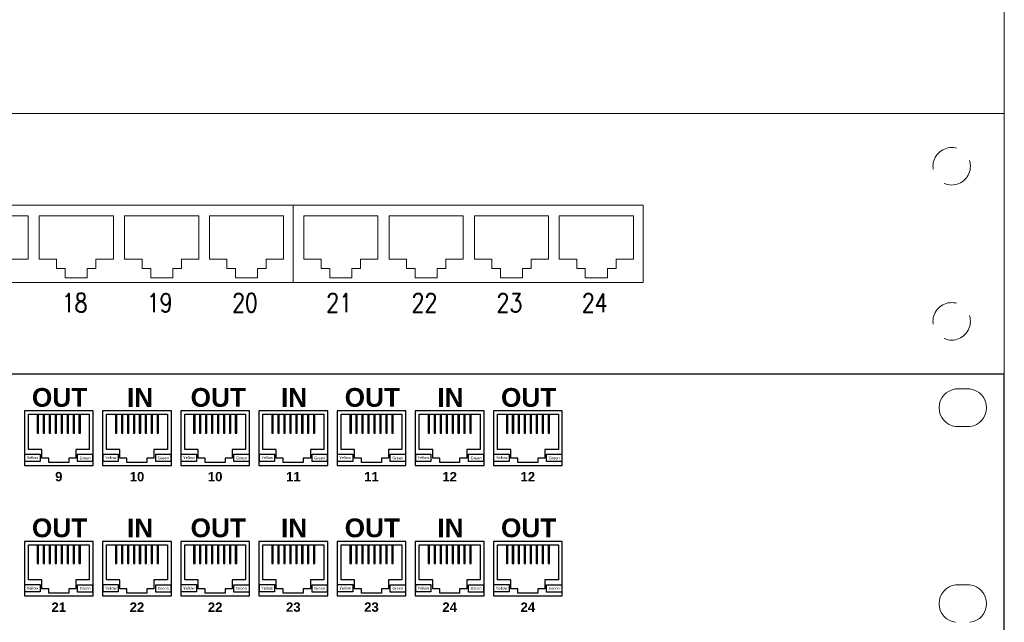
# Model space of a CAD drawing. Header units: millimetres. Extents: x 3585 to 3995, y 1397 to 1684.
# Tile 12 of 15: x 3796 to 3813, y 1543 to 1554. Entities that reach past the tile are written whole.
import ezdxf
from ezdxf.enums import TextEntityAlignment as Align

# ---------------------------------------------------------------- set-up
doc = ezdxf.new("R2010")
doc.units = ezdxf.units.MM
for name, pattern in [('DASHEDX2', [38.1, 25.4, -12.7]), ('HIDDEN', [9.525, 6.35, -3.175]), ('HIDDENX2', [19.05, 12.7, -6.35])]:
    doc.linetypes.add(name, pattern=pattern)
for name, color, linetype, lineweight in [('EB_LAN', 6, 'Continuous', 9), ('EB_NPS', 5, 'Continuous', 5), ('NR_PORT', 7, 'Continuous', 0), ('OBUDOWY', 7, 'Continuous', 0), ('SZ_HU_CONSTR', 7, 'HIDDENX2', 0), ('SZ_RACK_CONSTR', 7, 'DASHEDX2', 0)]:
    doc.layers.add(name, color=color, linetype=linetype, lineweight=lineweight)
doc.styles.add('ROMANS', font='simplex.shx')
doc.styles.get("Standard").update_dxf_attribs({"font": 'arial.ttf'})

# ---------------------------------------------------------------- blocks, each defined once
blk = doc.blocks.new('szafa gpd')
at = {"layer": 'SZ_HU_CONSTR'}
for p, q in [((3813.109, 1552.053), (3765.109, 1552.053)), ((3813.109, 1547.613), (3765.109, 1547.613))]:
    blk.add_line(p, q, dxfattribs=at)
at = {"layer": 'SZ_RACK_CONSTR'}
blk.add_line((3813.109, 1569.813), (3813.109, 1503.213), dxfattribs=at)
blk = doc.blocks.new('sdip')
at = {"layer": 'OBUDOWY'}
for p, q in [((-90210444.34, -54810663.43), (-90210888.46, -54810663.43)), ((-90210444.34, -54810663.43), (-90210444.34, -54810663.43)), ((-90210442.84, -54810663.43), (-90210444.34, -54810663.43)), ((-90210442.84, -54810663.43), (-90210442.84, -54810663.43)), ((-90210426.4, -54810663.43), (-90210442.84, -54810663.43)), ((-90210426.4, -54810707.83), (-90210426.4, -54810663.43)), ((-90210888.46, -54810707.83), (-90210444.34, -54810707.83)), ((-90210444.34, -54810707.83), (-90210442.84, -54810707.83)), ((-90210444.34, -54810707.83), (-90210444.34, -54810707.83)), ((-90210442.84, -54810707.83), (-90210426.4, -54810707.83)), ((-90210442.84, -54810707.83), (-90210442.84, -54810707.83))]:
    blk.add_line(p, q, dxfattribs=at)
at = {"layer": 'OBUDOWY', "linetype": 'HIDDEN', "lineweight": 5}
for centre in [(-90210435.36, -54810672.43), (-90210435.36, -54810698.82)]:
    blk.add_circle(centre, 3.19, dxfattribs=at)
blk = doc.blocks.new('swtichh')
at = {"color": 0}
for points in [[(-90216503.78, -54809408.75), (-90216503.78, -54809421.86), (-90216563.3, -54809421.86), (-90216563.3, -54809408.75)], [(-90216444.26, -54809408.75), (-90216444.26, -54809421.86), (-90216503.78, -54809421.86), (-90216503.78, -54809408.75)]]:
    blk.add_lwpolyline(points, close=True, dxfattribs=at)
for points in [[(-90216555.22, -54809410.53), (-90216548.91, -54809410.53), (-90216548.91, -54809417.92), (-90216551.87, -54809417.92), (-90216551.87, -54809419.5), (-90216553.35, -54809419.5), (-90216553.35, -54809421.07), (-90216555.22, -54809421.07)], [(-90216540.71, -54809410.53), (-90216547.01, -54809410.53), (-90216547.01, -54809417.92), (-90216544.06, -54809417.92), (-90216544.06, -54809419.5), (-90216542.58, -54809419.5), (-90216542.58, -54809421.07), (-90216540.71, -54809421.07)], [(-90216540.71, -54809410.53), (-90216534.4, -54809410.53), (-90216534.4, -54809417.92), (-90216537.36, -54809417.92), (-90216537.36, -54809419.5), (-90216538.83, -54809419.5), (-90216538.83, -54809421.07), (-90216540.71, -54809421.07)], [(-90216526.17, -54809410.53), (-90216532.48, -54809410.53), (-90216532.48, -54809417.92), (-90216529.52, -54809417.92), (-90216529.52, -54809419.5), (-90216528.05, -54809419.5), (-90216528.05, -54809421.07), (-90216526.17, -54809421.07)], [(-90216526.17, -54809410.53), (-90216519.87, -54809410.53), (-90216519.87, -54809417.92), (-90216522.82, -54809417.92), (-90216522.82, -54809419.5), (-90216524.3, -54809419.5), (-90216524.3, -54809421.07), (-90216526.17, -54809421.07)], [(-90216511.74, -54809410.53), (-90216518.05, -54809410.53), (-90216518.05, -54809417.92), (-90216515.09, -54809417.92), (-90216515.09, -54809419.5), (-90216513.61, -54809419.5), (-90216513.61, -54809421.07), (-90216511.74, -54809421.07)], [(-90216511.74, -54809410.53), (-90216505.44, -54809410.53), (-90216505.44, -54809417.92), (-90216508.39, -54809417.92), (-90216508.39, -54809419.5), (-90216509.87, -54809419.5), (-90216509.87, -54809421.07), (-90216511.74, -54809421.07)], [(-90216495.7, -54809410.53), (-90216502, -54809410.53), (-90216502, -54809417.92), (-90216499.05, -54809417.92), (-90216499.05, -54809419.5), (-90216497.57, -54809419.5), (-90216497.57, -54809421.07), (-90216495.7, -54809421.07)], [(-90216495.7, -54809410.53), (-90216489.39, -54809410.53), (-90216489.39, -54809417.92), (-90216492.35, -54809417.92), (-90216492.35, -54809419.5), (-90216493.83, -54809419.5), (-90216493.83, -54809421.07), (-90216495.7, -54809421.07)], [(-90216481.19, -54809410.53), (-90216487.49, -54809410.53), (-90216487.49, -54809417.92), (-90216484.54, -54809417.92), (-90216484.54, -54809419.5), (-90216483.06, -54809419.5), (-90216483.06, -54809421.07), (-90216481.19, -54809421.07)], [(-90216481.19, -54809410.53), (-90216474.88, -54809410.53), (-90216474.88, -54809417.92), (-90216477.84, -54809417.92), (-90216477.84, -54809419.5), (-90216479.32, -54809419.5), (-90216479.32, -54809421.07), (-90216481.19, -54809421.07)], [(-90216466.66, -54809410.53), (-90216472.96, -54809410.53), (-90216472.96, -54809417.92), (-90216470.01, -54809417.92), (-90216470.01, -54809419.5), (-90216468.53, -54809419.5), (-90216468.53, -54809421.07), (-90216466.66, -54809421.07)], [(-90216466.66, -54809410.53), (-90216460.35, -54809410.53), (-90216460.35, -54809417.92), (-90216463.31, -54809417.92), (-90216463.31, -54809419.5), (-90216464.78, -54809419.5), (-90216464.78, -54809421.07), (-90216466.66, -54809421.07)], [(-90216452.22, -54809410.53), (-90216458.53, -54809410.53), (-90216458.53, -54809417.92), (-90216455.57, -54809417.92), (-90216455.57, -54809419.5), (-90216454.1, -54809419.5), (-90216454.1, -54809421.07), (-90216452.22, -54809421.07)], [(-90216452.22, -54809410.53), (-90216445.92, -54809410.53), (-90216445.92, -54809417.92), (-90216448.87, -54809417.92), (-90216448.87, -54809419.5), (-90216450.35, -54809419.5), (-90216450.35, -54809421.07), (-90216452.22, -54809421.07)]]:
    blk.add_lwpolyline(points, dxfattribs=at)
at = {"layer": 'EB_NPS', "color": 0, "linetype": 'Continuous', "lineweight": 50}
blk.add_blockref('sdip', (-5956.41, 1270.32), dxfattribs=at)
at = {"layer": 'NR_PORT', "style": 'ROMANS', "width": 0.8}
for s, p in [('18', (-90216540.98, -54809427.89)), ('19', (-90216526.52, -54809427.89)), ('20', (-90216512.01, -54809427.89)), ('21', (-90216495.97, -54809427.89)), ('22', (-90216481.46, -54809427.89)), ('23', (-90216467.01, -54809427.89)), ('24', (-90216452.5, -54809427.89))]:
    blk.add_text(s, height=3.188, dxfattribs=at).set_placement(p, align=Align.BOTTOM_CENTER)
blk = doc.blocks.new('ogranicznik przepi')
at = {"color": 0}
for points in [[(-90210137.64, -54810349.21), (-90210140.1, -54810349.21)], [(-90210137.64, -54810355.6), (-90210140.1, -54810355.6)], [(-90210137.64, -54810382.54), (-90210140.1, -54810382.54)]]:
    blk.add_lwpolyline(points, dxfattribs=at)
for centre, start, end in [((-90210139.68, -54810352.41), 97.4593, 262.5407), ((-90210138.06, -54810352.41), 277.4593, 82.5407), ((-90210139.68, -54810385.74), 97.4593, 262.5407), ((-90210138.06, -54810385.74), 277.4593, 82.5407)]:
    blk.add_arc(centre, 3.22, start, end, dxfattribs=at)
at = {"layer": 'OBUDOWY', "color": 0, "lineweight": -3}
for p, q in [((-90210131.8, -54810346.73), (-90210611.8, -54810346.73)), ((-90210131.8, -54810391.13), (-90210131.8, -54810346.73))]:
    blk.add_line(p, q, dxfattribs=at)
at = {"layer": 'OBUDOWY', "color": 0, "linetype": 'Continuous', "lineweight": -3}
for p, q in [((-90210297.85, -54810359.52), (-90210297.85, -54810353.53)), ((-90210297.85, -54810353.53), (-90210287.48, -54810353.53)), ((-90210296.33, -54810353.53), (-90210296.33, -54810356.72)), ((-90210296.1, -54810356.72), (-90210296.1, -54810353.53)), ((-90210295.32, -54810353.53), (-90210295.32, -54810356.72)), ((-90210295.08, -54810356.72), (-90210295.08, -54810353.53)), ((-90210294.31, -54810353.53), (-90210294.31, -54810356.72)), ((-90210294.07, -54810356.72), (-90210294.07, -54810353.53)), ((-90210293.29, -54810353.53), (-90210293.29, -54810356.72)), ((-90210293.06, -54810356.72), (-90210293.06, -54810353.53)), ((-90210292.28, -54810353.53), (-90210292.28, -54810356.72)), ((-90210292.04, -54810356.72), (-90210292.04, -54810353.53)), ((-90210291.27, -54810353.53), (-90210291.27, -54810356.72)), ((-90210291.03, -54810356.72), (-90210291.03, -54810353.53)), ((-90210290.25, -54810353.53), (-90210290.25, -54810356.72)), ((-90210290.02, -54810356.72), (-90210290.02, -54810353.53)), ((-90210289.24, -54810353.53), (-90210289.24, -54810356.72)), ((-90210289, -54810356.72), (-90210289, -54810353.53)), ((-90210287.48, -54810353.53), (-90210287.48, -54810359.52)), ((-90210284.55, -54810359.52), (-90210284.55, -54810353.53)), ((-90210284.55, -54810353.53), (-90210274.18, -54810353.53)), ((-90210283.03, -54810353.53), (-90210283.03, -54810356.72)), ((-90210282.79, -54810356.72), (-90210282.79, -54810353.53)), ((-90210282.02, -54810353.53), (-90210282.02, -54810356.72)), ((-90210281.78, -54810356.72), (-90210281.78, -54810353.53)), ((-90210281, -54810353.53), (-90210281, -54810356.72)), ((-90210280.77, -54810356.72), (-90210280.77, -54810353.53)), ((-90210279.99, -54810353.53), (-90210279.99, -54810356.72)), ((-90210279.75, -54810356.72), (-90210279.75, -54810353.53)), ((-90210278.98, -54810353.53), (-90210278.98, -54810356.72)), ((-90210278.74, -54810356.72), (-90210278.74, -54810353.53)), ((-90210277.96, -54810353.53), (-90210277.96, -54810356.72)), ((-90210277.73, -54810356.72), (-90210277.73, -54810353.53)), ((-90210276.95, -54810353.53), (-90210276.95, -54810356.72)), ((-90210276.71, -54810356.72), (-90210276.71, -54810353.53)), ((-90210275.94, -54810353.53), (-90210275.94, -54810356.72)), ((-90210275.7, -54810356.72), (-90210275.7, -54810353.53)), ((-90210274.18, -54810353.53), (-90210274.18, -54810359.52)), ((-90210271.25, -54810359.52), (-90210271.25, -54810353.53)), ((-90210271.25, -54810353.53), (-90210260.88, -54810353.53)), ((-90210269.73, -54810353.53), (-90210269.73, -54810356.72)), ((-90210269.49, -54810356.72), (-90210269.49, -54810353.53)), ((-90210268.72, -54810353.53), (-90210268.72, -54810356.72)), ((-90210268.48, -54810356.72), (-90210268.48, -54810353.53)), ((-90210267.7, -54810353.53), (-90210267.7, -54810356.72)), ((-90210267.47, -54810356.72), (-90210267.47, -54810353.53)), ((-90210266.69, -54810353.53), (-90210266.69, -54810356.72)), ((-90210266.45, -54810356.72), (-90210266.45, -54810353.53)), ((-90210265.68, -54810353.53), (-90210265.68, -54810356.72)), ((-90210265.44, -54810356.72), (-90210265.44, -54810353.53)), ((-90210264.66, -54810353.53), (-90210264.66, -54810356.72)), ((-90210264.43, -54810356.72), (-90210264.43, -54810353.53)), ((-90210263.65, -54810353.53), (-90210263.65, -54810356.72)), ((-90210263.41, -54810356.72), (-90210263.41, -54810353.53)), ((-90210262.64, -54810353.53), (-90210262.64, -54810356.72)), ((-90210262.4, -54810356.72), (-90210262.4, -54810353.53)), ((-90210260.88, -54810353.53), (-90210260.88, -54810359.52)), ((-90210257.95, -54810359.52), (-90210257.95, -54810353.53)), ((-90210257.95, -54810353.53), (-90210247.58, -54810353.53)), ((-90210256.43, -54810353.53), (-90210256.43, -54810356.72)), ((-90210256.19, -54810356.72), (-90210256.19, -54810353.53)), ((-90210255.41, -54810353.53), (-90210255.41, -54810356.72)), ((-90210255.18, -54810356.72), (-90210255.18, -54810353.53)), ((-90210254.4, -54810353.53), (-90210254.4, -54810356.72)), ((-90210254.16, -54810356.72), (-90210254.16, -54810353.53)), ((-90210253.39, -54810353.53), (-90210253.39, -54810356.72)), ((-90210253.15, -54810356.72), (-90210253.15, -54810353.53)), ((-90210252.37, -54810353.53), (-90210252.37, -54810356.72)), ((-90210252.14, -54810356.72), (-90210252.14, -54810353.53)), ((-90210251.36, -54810353.53), (-90210251.36, -54810356.72)), ((-90210251.12, -54810356.72), (-90210251.12, -54810353.53)), ((-90210250.35, -54810353.53), (-90210250.35, -54810356.72)), ((-90210250.11, -54810356.72), (-90210250.11, -54810353.53)), ((-90210249.33, -54810353.53), (-90210249.33, -54810356.72)), ((-90210249.1, -54810356.72), (-90210249.1, -54810353.53)), ((-90210247.58, -54810353.53), (-90210247.58, -54810359.52)), ((-90210244.65, -54810359.52), (-90210244.65, -54810353.53)), ((-90210244.65, -54810353.53), (-90210234.28, -54810353.53)), ((-90210243.13, -54810353.53), (-90210243.13, -54810356.72)), ((-90210242.89, -54810356.72), (-90210242.89, -54810353.53)), ((-90210242.11, -54810353.53), (-90210242.11, -54810356.72)), ((-90210241.88, -54810356.72), (-90210241.88, -54810353.53)), ((-90210241.1, -54810353.53), (-90210241.1, -54810356.72)), ((-90210240.86, -54810356.72), (-90210240.86, -54810353.53)), ((-90210240.09, -54810353.53), (-90210240.09, -54810356.72)), ((-90210239.85, -54810356.72), (-90210239.85, -54810353.53)), ((-90210239.07, -54810353.53), (-90210239.07, -54810356.72)), ((-90210238.84, -54810356.72), (-90210238.84, -54810353.53)), ((-90210238.06, -54810353.53), (-90210238.06, -54810356.72)), ((-90210237.82, -54810356.72), (-90210237.82, -54810353.53)), ((-90210237.05, -54810353.53), (-90210237.05, -54810356.72)), ((-90210236.81, -54810356.72), (-90210236.81, -54810353.53)), ((-90210236.03, -54810353.53), (-90210236.03, -54810356.72)), ((-90210235.8, -54810356.72), (-90210235.8, -54810353.53)), ((-90210234.28, -54810353.53), (-90210234.28, -54810359.52)), ((-90210231.34, -54810359.52), (-90210231.34, -54810353.53)), ((-90210231.34, -54810353.53), (-90210220.97, -54810353.53)), ((-90210229.82, -54810353.53), (-90210229.82, -54810356.72)), ((-90210229.59, -54810356.72), (-90210229.59, -54810353.53)), ((-90210228.81, -54810353.53), (-90210228.81, -54810356.72)), ((-90210228.57, -54810356.72), (-90210228.57, -54810353.53)), ((-90210227.8, -54810353.53), (-90210227.8, -54810356.72)), ((-90210227.56, -54810356.72), (-90210227.56, -54810353.53)), ((-90210226.78, -54810353.53), (-90210226.78, -54810356.72)), ((-90210226.55, -54810356.72), (-90210226.55, -54810353.53)), ((-90210225.77, -54810353.53), (-90210225.77, -54810356.72)), ((-90210225.53, -54810356.72), (-90210225.53, -54810353.53)), ((-90210224.76, -54810353.53), (-90210224.76, -54810356.72)), ((-90210224.52, -54810356.72), (-90210224.52, -54810353.53)), ((-90210223.74, -54810353.53), (-90210223.74, -54810356.72)), ((-90210223.51, -54810356.72), (-90210223.51, -54810353.53)), ((-90210222.73, -54810353.53), (-90210222.73, -54810356.72)), ((-90210222.49, -54810356.72), (-90210222.49, -54810353.53)), ((-90210220.97, -54810353.53), (-90210220.97, -54810359.52)), ((-90210218.04, -54810359.52), (-90210218.04, -54810353.53)), ((-90210218.04, -54810353.53), (-90210207.67, -54810353.53)), ((-90210216.52, -54810353.53), (-90210216.52, -54810356.72)), ((-90210216.29, -54810356.72), (-90210216.29, -54810353.53)), ((-90210215.51, -54810353.53), (-90210215.51, -54810356.72)), ((-90210215.27, -54810356.72), (-90210215.27, -54810353.53)), ((-90210214.5, -54810353.53), (-90210214.5, -54810356.72)), ((-90210214.26, -54810356.72), (-90210214.26, -54810353.53)), ((-90210213.48, -54810353.53), (-90210213.48, -54810356.72)), ((-90210213.25, -54810356.72), (-90210213.25, -54810353.53)), ((-90210212.47, -54810353.53), (-90210212.47, -54810356.72)), ((-90210212.23, -54810356.72), (-90210212.23, -54810353.53)), ((-90210211.46, -54810353.53), (-90210211.46, -54810356.72)), ((-90210211.22, -54810356.72), (-90210211.22, -54810353.53)), ((-90210210.44, -54810353.53), (-90210210.44, -54810356.72)), ((-90210210.21, -54810356.72), (-90210210.21, -54810353.53)), ((-90210209.43, -54810353.53), (-90210209.43, -54810356.72)), ((-90210209.19, -54810356.72), (-90210209.19, -54810353.53)), ((-90210207.67, -54810353.53), (-90210207.67, -54810359.52)), ((-90210296.33, -54810356.72), (-90210296.1, -54810356.72)), ((-90210295.32, -54810356.72), (-90210295.08, -54810356.72)), ((-90210294.31, -54810356.72), (-90210294.07, -54810356.72)), ((-90210293.29, -54810356.72), (-90210293.06, -54810356.72)), ((-90210292.28, -54810356.72), (-90210292.04, -54810356.72)), ((-90210291.27, -54810356.72), (-90210291.03, -54810356.72)), ((-90210290.25, -54810356.72), (-90210290.02, -54810356.72)), ((-90210289.24, -54810356.72), (-90210289, -54810356.72)), ((-90210283.03, -54810356.72), (-90210282.79, -54810356.72)), ((-90210282.02, -54810356.72), (-90210281.78, -54810356.72)), ((-90210281, -54810356.72), (-90210280.77, -54810356.72)), ((-90210279.99, -54810356.72), (-90210279.75, -54810356.72)), ((-90210278.98, -54810356.72), (-90210278.74, -54810356.72)), ((-90210277.96, -54810356.72), (-90210277.73, -54810356.72)), ((-90210276.95, -54810356.72), (-90210276.71, -54810356.72)), ((-90210275.94, -54810356.72), (-90210275.7, -54810356.72)), ((-90210269.73, -54810356.72), (-90210269.49, -54810356.72)), ((-90210268.72, -54810356.72), (-90210268.48, -54810356.72)), ((-90210267.7, -54810356.72), (-90210267.47, -54810356.72)), ((-90210266.69, -54810356.72), (-90210266.45, -54810356.72)), ((-90210265.68, -54810356.72), (-90210265.44, -54810356.72)), ((-90210264.66, -54810356.72), (-90210264.43, -54810356.72)), ((-90210263.65, -54810356.72), (-90210263.41, -54810356.72)), ((-90210262.64, -54810356.72), (-90210262.4, -54810356.72)), ((-90210256.43, -54810356.72), (-90210256.19, -54810356.72)), ((-90210255.41, -54810356.72), (-90210255.18, -54810356.72)), ((-90210254.4, -54810356.72), (-90210254.16, -54810356.72)), ((-90210253.39, -54810356.72), (-90210253.15, -54810356.72)), ((-90210252.37, -54810356.72), (-90210252.14, -54810356.72)), ((-90210251.36, -54810356.72), (-90210251.12, -54810356.72)), ((-90210250.35, -54810356.72), (-90210250.11, -54810356.72)), ((-90210249.33, -54810356.72), (-90210249.1, -54810356.72)), ((-90210243.13, -54810356.72), (-90210242.89, -54810356.72)), ((-90210242.11, -54810356.72), (-90210241.88, -54810356.72)), ((-90210241.1, -54810356.72), (-90210240.86, -54810356.72)), ((-90210240.09, -54810356.72), (-90210239.85, -54810356.72)), ((-90210239.07, -54810356.72), (-90210238.84, -54810356.72)), ((-90210238.06, -54810356.72), (-90210237.82, -54810356.72)), ((-90210237.05, -54810356.72), (-90210236.81, -54810356.72)), ((-90210236.03, -54810356.72), (-90210235.8, -54810356.72)), ((-90210229.82, -54810356.72), (-90210229.59, -54810356.72)), ((-90210228.81, -54810356.72), (-90210228.57, -54810356.72)), ((-90210227.8, -54810356.72), (-90210227.56, -54810356.72)), ((-90210226.78, -54810356.72), (-90210226.55, -54810356.72)), ((-90210225.77, -54810356.72), (-90210225.53, -54810356.72)), ((-90210224.76, -54810356.72), (-90210224.52, -54810356.72)), ((-90210223.74, -54810356.72), (-90210223.51, -54810356.72)), ((-90210222.73, -54810356.72), (-90210222.49, -54810356.72)), ((-90210216.52, -54810356.72), (-90210216.29, -54810356.72)), ((-90210215.51, -54810356.72), (-90210215.27, -54810356.72)), ((-90210214.5, -54810356.72), (-90210214.26, -54810356.72)), ((-90210213.48, -54810356.72), (-90210213.25, -54810356.72)), ((-90210212.47, -54810356.72), (-90210212.23, -54810356.72)), ((-90210211.46, -54810356.72), (-90210211.22, -54810356.72)), ((-90210210.44, -54810356.72), (-90210210.21, -54810356.72)), ((-90210209.43, -54810356.72), (-90210209.19, -54810356.72)), ((-90210295.57, -54810359.52), (-90210297.85, -54810359.52)), ((-90210295.57, -54810361.02), (-90210295.57, -54810359.52)), ((-90210287.48, -54810359.52), (-90210289.78, -54810359.52)), ((-90210289.78, -54810359.52), (-90210289.78, -54810361.02)), ((-90210282.27, -54810359.52), (-90210284.55, -54810359.52)), ((-90210282.27, -54810361.02), (-90210282.27, -54810359.52)), ((-90210274.18, -54810359.52), (-90210276.48, -54810359.52)), ((-90210276.48, -54810359.52), (-90210276.48, -54810361.02)), ((-90210268.97, -54810359.52), (-90210271.25, -54810359.52)), ((-90210268.97, -54810361.02), (-90210268.97, -54810359.52)), ((-90210260.88, -54810359.52), (-90210263.18, -54810359.52)), ((-90210263.18, -54810359.52), (-90210263.18, -54810361.02)), ((-90210255.67, -54810359.52), (-90210257.95, -54810359.52)), ((-90210255.67, -54810361.02), (-90210255.67, -54810359.52)), ((-90210247.58, -54810359.52), (-90210249.87, -54810359.52)), ((-90210249.87, -54810359.52), (-90210249.87, -54810361.02)), ((-90210242.37, -54810359.52), (-90210244.65, -54810359.52)), ((-90210242.37, -54810361.02), (-90210242.37, -54810359.52)), ((-90210234.28, -54810359.52), (-90210236.57, -54810359.52)), ((-90210236.57, -54810359.52), (-90210236.57, -54810361.02)), ((-90210229.06, -54810359.52), (-90210231.34, -54810359.52)), ((-90210229.06, -54810361.02), (-90210229.06, -54810359.52)), ((-90210220.97, -54810359.52), (-90210223.27, -54810359.52)), ((-90210223.27, -54810359.52), (-90210223.27, -54810361.02)), ((-90210215.76, -54810359.52), (-90210218.04, -54810359.52)), ((-90210215.76, -54810361.02), (-90210215.76, -54810359.52)), ((-90210207.67, -54810359.52), (-90210209.97, -54810359.52)), ((-90210209.97, -54810359.52), (-90210209.97, -54810361.02)), ((-90210298.44, -54810361.55), (-90210298.44, -54810360.3)), ((-90210298.44, -54810360.3), (-90210295.86, -54810360.3)), ((-90210295.86, -54810361.55), (-90210298.44, -54810361.55)), ((-90210295.86, -54810360.3), (-90210295.86, -54810361.55)), ((-90210294.37, -54810361.02), (-90210295.57, -54810361.02)), ((-90210294.37, -54810361.75), (-90210294.37, -54810361.02)), ((-90210290.98, -54810361.75), (-90210294.37, -54810361.75)), ((-90210289.78, -54810361.02), (-90210290.98, -54810361.02)), ((-90210290.98, -54810361.02), (-90210290.98, -54810361.75)), ((-90210289.48, -54810361.58), (-90210289.48, -54810360.33)), ((-90210289.48, -54810360.33), (-90210286.91, -54810360.33)), ((-90210286.91, -54810361.58), (-90210289.48, -54810361.58)), ((-90210286.91, -54810360.33), (-90210286.91, -54810361.58)), ((-90210285.14, -54810361.55), (-90210285.14, -54810360.3)), ((-90210285.14, -54810360.3), (-90210282.56, -54810360.3)), ((-90210282.56, -54810361.55), (-90210285.14, -54810361.55)), ((-90210282.56, -54810360.3), (-90210282.56, -54810361.55)), ((-90210281.07, -54810361.02), (-90210282.27, -54810361.02)), ((-90210281.07, -54810361.75), (-90210281.07, -54810361.02)), ((-90210277.68, -54810361.75), (-90210281.07, -54810361.75)), ((-90210276.48, -54810361.02), (-90210277.68, -54810361.02)), ((-90210277.68, -54810361.02), (-90210277.68, -54810361.75)), ((-90210276.17, -54810361.58), (-90210276.17, -54810360.33)), ((-90210276.17, -54810360.33), (-90210273.61, -54810360.33)), ((-90210273.61, -54810361.58), (-90210276.17, -54810361.58)), ((-90210273.61, -54810360.33), (-90210273.61, -54810361.58)), ((-90210271.84, -54810361.55), (-90210271.84, -54810360.3)), ((-90210271.84, -54810360.3), (-90210269.26, -54810360.3)), ((-90210269.26, -54810361.55), (-90210271.84, -54810361.55)), ((-90210269.26, -54810360.3), (-90210269.26, -54810361.55)), ((-90210267.77, -54810361.02), (-90210268.97, -54810361.02)), ((-90210267.77, -54810361.75), (-90210267.77, -54810361.02)), ((-90210264.38, -54810361.75), (-90210267.77, -54810361.75)), ((-90210263.18, -54810361.02), (-90210264.38, -54810361.02)), ((-90210264.38, -54810361.02), (-90210264.38, -54810361.75)), ((-90210262.87, -54810361.58), (-90210262.87, -54810360.33)), ((-90210262.87, -54810360.33), (-90210260.3, -54810360.33)), ((-90210260.3, -54810361.58), (-90210262.87, -54810361.58)), ((-90210260.3, -54810360.33), (-90210260.3, -54810361.58)), ((-90210258.54, -54810361.55), (-90210258.54, -54810360.3)), ((-90210258.54, -54810360.3), (-90210255.95, -54810360.3)), ((-90210255.95, -54810361.55), (-90210258.54, -54810361.55)), ((-90210255.95, -54810360.3), (-90210255.95, -54810361.55)), ((-90210254.47, -54810361.02), (-90210255.67, -54810361.02)), ((-90210254.47, -54810361.75), (-90210254.47, -54810361.02)), ((-90210251.07, -54810361.75), (-90210254.47, -54810361.75)), ((-90210249.87, -54810361.02), (-90210251.07, -54810361.02)), ((-90210251.07, -54810361.02), (-90210251.07, -54810361.75)), ((-90210249.57, -54810361.58), (-90210249.57, -54810360.33)), ((-90210249.57, -54810360.33), (-90210247, -54810360.33)), ((-90210247, -54810361.58), (-90210249.57, -54810361.58)), ((-90210247, -54810360.33), (-90210247, -54810361.58)), ((-90210245.24, -54810361.55), (-90210245.24, -54810360.3)), ((-90210245.24, -54810360.3), (-90210242.65, -54810360.3)), ((-90210242.65, -54810361.55), (-90210245.24, -54810361.55)), ((-90210242.65, -54810360.3), (-90210242.65, -54810361.55)), ((-90210241.17, -54810361.02), (-90210242.37, -54810361.02)), ((-90210241.17, -54810361.75), (-90210241.17, -54810361.02)), ((-90210237.77, -54810361.75), (-90210241.17, -54810361.75)), ((-90210236.57, -54810361.02), (-90210237.77, -54810361.02)), ((-90210237.77, -54810361.02), (-90210237.77, -54810361.75)), ((-90210236.27, -54810361.58), (-90210236.27, -54810360.33)), ((-90210236.27, -54810360.33), (-90210233.7, -54810360.33)), ((-90210233.7, -54810361.58), (-90210236.27, -54810361.58)), ((-90210233.7, -54810360.33), (-90210233.7, -54810361.58)), ((-90210231.94, -54810361.55), (-90210231.94, -54810360.3)), ((-90210231.94, -54810360.3), (-90210229.35, -54810360.3)), ((-90210229.35, -54810361.55), (-90210231.94, -54810361.55)), ((-90210229.35, -54810360.3), (-90210229.35, -54810361.55)), ((-90210227.87, -54810361.02), (-90210229.06, -54810361.02)), ((-90210227.87, -54810361.75), (-90210227.87, -54810361.02)), ((-90210224.47, -54810361.75), (-90210227.87, -54810361.75)), ((-90210223.27, -54810361.02), (-90210224.47, -54810361.02)), ((-90210224.47, -54810361.02), (-90210224.47, -54810361.75)), ((-90210222.97, -54810361.58), (-90210222.97, -54810360.33)), ((-90210222.97, -54810360.33), (-90210220.4, -54810360.33)), ((-90210220.4, -54810361.58), (-90210222.97, -54810361.58)), ((-90210220.4, -54810360.33), (-90210220.4, -54810361.58)), ((-90210218.63, -54810361.55), (-90210218.63, -54810360.3)), ((-90210218.63, -54810360.3), (-90210216.05, -54810360.3)), ((-90210216.05, -54810361.55), (-90210218.63, -54810361.55)), ((-90210216.05, -54810360.3), (-90210216.05, -54810361.55)), ((-90210214.56, -54810361.02), (-90210215.76, -54810361.02)), ((-90210214.56, -54810361.75), (-90210214.56, -54810361.02)), ((-90210211.17, -54810361.75), (-90210214.56, -54810361.75)), ((-90210209.97, -54810361.02), (-90210211.17, -54810361.02)), ((-90210211.17, -54810361.02), (-90210211.17, -54810361.75)), ((-90210209.67, -54810361.58), (-90210209.67, -54810360.33)), ((-90210209.67, -54810360.33), (-90210207.1, -54810360.33)), ((-90210207.1, -54810361.58), (-90210209.67, -54810361.58)), ((-90210207.1, -54810360.33), (-90210207.1, -54810361.58)), ((-90210297.85, -54810381.72), (-90210297.85, -54810375.73)), ((-90210297.85, -54810375.73), (-90210287.48, -54810375.73)), ((-90210296.33, -54810375.73), (-90210296.33, -54810378.92)), ((-90210296.1, -54810378.92), (-90210296.1, -54810375.73)), ((-90210295.32, -54810375.73), (-90210295.32, -54810378.92)), ((-90210295.08, -54810378.92), (-90210295.08, -54810375.73)), ((-90210294.31, -54810375.73), (-90210294.31, -54810378.92)), ((-90210294.07, -54810378.92), (-90210294.07, -54810375.73)), ((-90210293.29, -54810375.73), (-90210293.29, -54810378.92)), ((-90210293.06, -54810378.92), (-90210293.06, -54810375.73)), ((-90210292.28, -54810375.73), (-90210292.28, -54810378.92)), ((-90210292.04, -54810378.92), (-90210292.04, -54810375.73)), ((-90210291.27, -54810375.73), (-90210291.27, -54810378.92)), ((-90210291.03, -54810378.92), (-90210291.03, -54810375.73)), ((-90210290.25, -54810375.73), (-90210290.25, -54810378.92)), ((-90210290.02, -54810378.92), (-90210290.02, -54810375.73)), ((-90210289.24, -54810375.73), (-90210289.24, -54810378.92)), ((-90210289, -54810378.92), (-90210289, -54810375.73)), ((-90210287.48, -54810375.73), (-90210287.48, -54810381.72)), ((-90210284.55, -54810381.72), (-90210284.55, -54810375.73)), ((-90210284.55, -54810375.73), (-90210274.18, -54810375.73)), ((-90210283.03, -54810375.73), (-90210283.03, -54810378.92)), ((-90210282.79, -54810378.92), (-90210282.79, -54810375.73)), ((-90210282.02, -54810375.73), (-90210282.02, -54810378.92)), ((-90210281.78, -54810378.92), (-90210281.78, -54810375.73)), ((-90210281, -54810375.73), (-90210281, -54810378.92)), ((-90210280.77, -54810378.92), (-90210280.77, -54810375.73)), ((-90210279.99, -54810375.73), (-90210279.99, -54810378.92)), ((-90210279.75, -54810378.92), (-90210279.75, -54810375.73)), ((-90210278.98, -54810375.73), (-90210278.98, -54810378.92)), ((-90210278.74, -54810378.92), (-90210278.74, -54810375.73)), ((-90210277.96, -54810375.73), (-90210277.96, -54810378.92)), ((-90210277.73, -54810378.92), (-90210277.73, -54810375.73)), ((-90210276.95, -54810375.73), (-90210276.95, -54810378.92)), ((-90210276.71, -54810378.92), (-90210276.71, -54810375.73)), ((-90210275.94, -54810375.73), (-90210275.94, -54810378.92)), ((-90210275.7, -54810378.92), (-90210275.7, -54810375.73)), ((-90210274.18, -54810375.73), (-90210274.18, -54810381.72)), ((-90210271.25, -54810381.72), (-90210271.25, -54810375.73)), ((-90210271.25, -54810375.73), (-90210260.88, -54810375.73)), ((-90210269.73, -54810375.73), (-90210269.73, -54810378.92)), ((-90210269.49, -54810378.92), (-90210269.49, -54810375.73)), ((-90210268.72, -54810375.73), (-90210268.72, -54810378.92)), ((-90210268.48, -54810378.92), (-90210268.48, -54810375.73)), ((-90210267.7, -54810375.73), (-90210267.7, -54810378.92)), ((-90210267.47, -54810378.92), (-90210267.47, -54810375.73)), ((-90210266.69, -54810375.73), (-90210266.69, -54810378.92)), ((-90210266.45, -54810378.92), (-90210266.45, -54810375.73)), ((-90210265.68, -54810375.73), (-90210265.68, -54810378.92)), ((-90210265.44, -54810378.92), (-90210265.44, -54810375.73)), ((-90210264.66, -54810375.73), (-90210264.66, -54810378.92)), ((-90210264.43, -54810378.92), (-90210264.43, -54810375.73)), ((-90210263.65, -54810375.73), (-90210263.65, -54810378.92)), ((-90210263.41, -54810378.92), (-90210263.41, -54810375.73)), ((-90210262.64, -54810375.73), (-90210262.64, -54810378.92)), ((-90210262.4, -54810378.92), (-90210262.4, -54810375.73)), ((-90210260.88, -54810375.73), (-90210260.88, -54810381.72)), ((-90210257.95, -54810381.72), (-90210257.95, -54810375.73)), ((-90210257.95, -54810375.73), (-90210247.58, -54810375.73)), ((-90210256.43, -54810375.73), (-90210256.43, -54810378.92)), ((-90210256.19, -54810378.92), (-90210256.19, -54810375.73)), ((-90210255.41, -54810375.73), (-90210255.41, -54810378.92)), ((-90210255.18, -54810378.92), (-90210255.18, -54810375.73)), ((-90210254.4, -54810375.73), (-90210254.4, -54810378.92)), ((-90210254.16, -54810378.92), (-90210254.16, -54810375.73)), ((-90210253.39, -54810375.73), (-90210253.39, -54810378.92)), ((-90210253.15, -54810378.92), (-90210253.15, -54810375.73)), ((-90210252.37, -54810375.73), (-90210252.37, -54810378.92)), ((-90210252.14, -54810378.92), (-90210252.14, -54810375.73)), ((-90210251.36, -54810375.73), (-90210251.36, -54810378.92)), ((-90210251.12, -54810378.92), (-90210251.12, -54810375.73)), ((-90210250.35, -54810375.73), (-90210250.35, -54810378.92)), ((-90210250.11, -54810378.92), (-90210250.11, -54810375.73)), ((-90210249.33, -54810375.73), (-90210249.33, -54810378.92)), ((-90210249.1, -54810378.92), (-90210249.1, -54810375.73)), ((-90210247.58, -54810375.73), (-90210247.58, -54810381.72)), ((-90210244.65, -54810381.72), (-90210244.65, -54810375.73)), ((-90210244.65, -54810375.73), (-90210234.28, -54810375.73)), ((-90210243.13, -54810375.73), (-90210243.13, -54810378.92)), ((-90210242.89, -54810378.92), (-90210242.89, -54810375.73)), ((-90210242.11, -54810375.73), (-90210242.11, -54810378.92)), ((-90210241.88, -54810378.92), (-90210241.88, -54810375.73)), ((-90210241.1, -54810375.73), (-90210241.1, -54810378.92)), ((-90210240.86, -54810378.92), (-90210240.86, -54810375.73)), ((-90210240.09, -54810375.73), (-90210240.09, -54810378.92)), ((-90210239.85, -54810378.92), (-90210239.85, -54810375.73)), ((-90210239.07, -54810375.73), (-90210239.07, -54810378.92)), ((-90210238.84, -54810378.92), (-90210238.84, -54810375.73)), ((-90210238.06, -54810375.73), (-90210238.06, -54810378.92)), ((-90210237.82, -54810378.92), (-90210237.82, -54810375.73)), ((-90210237.05, -54810375.73), (-90210237.05, -54810378.92)), ((-90210236.81, -54810378.92), (-90210236.81, -54810375.73)), ((-90210236.03, -54810375.73), (-90210236.03, -54810378.92)), ((-90210235.8, -54810378.92), (-90210235.8, -54810375.73)), ((-90210234.28, -54810375.73), (-90210234.28, -54810381.72)), ((-90210231.34, -54810381.72), (-90210231.34, -54810375.73)), ((-90210231.34, -54810375.73), (-90210220.97, -54810375.73)), ((-90210229.82, -54810375.73), (-90210229.82, -54810378.92)), ((-90210229.59, -54810378.92), (-90210229.59, -54810375.73)), ((-90210228.81, -54810375.73), (-90210228.81, -54810378.92)), ((-90210228.57, -54810378.92), (-90210228.57, -54810375.73)), ((-90210227.8, -54810375.73), (-90210227.8, -54810378.92)), ((-90210227.56, -54810378.92), (-90210227.56, -54810375.73)), ((-90210226.78, -54810375.73), (-90210226.78, -54810378.92)), ((-90210226.55, -54810378.92), (-90210226.55, -54810375.73)), ((-90210225.77, -54810375.73), (-90210225.77, -54810378.92)), ((-90210225.53, -54810378.92), (-90210225.53, -54810375.73)), ((-90210224.76, -54810375.73), (-90210224.76, -54810378.92)), ((-90210224.52, -54810378.92), (-90210224.52, -54810375.73)), ((-90210223.74, -54810375.73), (-90210223.74, -54810378.92)), ((-90210223.51, -54810378.92), (-90210223.51, -54810375.73)), ((-90210222.73, -54810375.73), (-90210222.73, -54810378.92)), ((-90210222.49, -54810378.92), (-90210222.49, -54810375.73)), ((-90210220.97, -54810375.73), (-90210220.97, -54810381.72)), ((-90210218.04, -54810381.72), (-90210218.04, -54810375.73)), ((-90210218.04, -54810375.73), (-90210207.67, -54810375.73)), ((-90210216.52, -54810375.73), (-90210216.52, -54810378.92)), ((-90210216.29, -54810378.92), (-90210216.29, -54810375.73)), ((-90210215.51, -54810375.73), (-90210215.51, -54810378.92)), ((-90210215.27, -54810378.92), (-90210215.27, -54810375.73)), ((-90210214.5, -54810375.73), (-90210214.5, -54810378.92)), ((-90210214.26, -54810378.92), (-90210214.26, -54810375.73)), ((-90210213.48, -54810375.73), (-90210213.48, -54810378.92)), ((-90210213.25, -54810378.92), (-90210213.25, -54810375.73)), ((-90210212.47, -54810375.73), (-90210212.47, -54810378.92)), ((-90210212.23, -54810378.92), (-90210212.23, -54810375.73)), ((-90210211.46, -54810375.73), (-90210211.46, -54810378.92)), ((-90210211.22, -54810378.92), (-90210211.22, -54810375.73)), ((-90210210.44, -54810375.73), (-90210210.44, -54810378.92)), ((-90210210.21, -54810378.92), (-90210210.21, -54810375.73)), ((-90210209.43, -54810375.73), (-90210209.43, -54810378.92)), ((-90210209.19, -54810378.92), (-90210209.19, -54810375.73)), ((-90210207.67, -54810375.73), (-90210207.67, -54810381.72)), ((-90210296.33, -54810378.92), (-90210296.1, -54810378.92)), ((-90210295.32, -54810378.92), (-90210295.08, -54810378.92)), ((-90210294.31, -54810378.92), (-90210294.07, -54810378.92)), ((-90210293.29, -54810378.92), (-90210293.06, -54810378.92)), ((-90210292.28, -54810378.92), (-90210292.04, -54810378.92)), ((-90210291.27, -54810378.92), (-90210291.03, -54810378.92)), ((-90210290.25, -54810378.92), (-90210290.02, -54810378.92)), ((-90210289.24, -54810378.92), (-90210289, -54810378.92)), ((-90210283.03, -54810378.92), (-90210282.79, -54810378.92)), ((-90210282.02, -54810378.92), (-90210281.78, -54810378.92)), ((-90210281, -54810378.92), (-90210280.77, -54810378.92)), ((-90210279.99, -54810378.92), (-90210279.75, -54810378.92)), ((-90210278.98, -54810378.92), (-90210278.74, -54810378.92)), ((-90210277.96, -54810378.92), (-90210277.73, -54810378.92)), ((-90210276.95, -54810378.92), (-90210276.71, -54810378.92)), ((-90210275.94, -54810378.92), (-90210275.7, -54810378.92)), ((-90210269.73, -54810378.92), (-90210269.49, -54810378.92)), ((-90210268.72, -54810378.92), (-90210268.48, -54810378.92)), ((-90210267.7, -54810378.92), (-90210267.47, -54810378.92)), ((-90210266.69, -54810378.92), (-90210266.45, -54810378.92)), ((-90210265.68, -54810378.92), (-90210265.44, -54810378.92)), ((-90210264.66, -54810378.92), (-90210264.43, -54810378.92)), ((-90210263.65, -54810378.92), (-90210263.41, -54810378.92)), ((-90210262.64, -54810378.92), (-90210262.4, -54810378.92)), ((-90210256.43, -54810378.92), (-90210256.19, -54810378.92)), ((-90210255.41, -54810378.92), (-90210255.18, -54810378.92)), ((-90210254.4, -54810378.92), (-90210254.16, -54810378.92)), ((-90210253.39, -54810378.92), (-90210253.15, -54810378.92)), ((-90210252.37, -54810378.92), (-90210252.14, -54810378.92)), ((-90210251.36, -54810378.92), (-90210251.12, -54810378.92)), ((-90210250.35, -54810378.92), (-90210250.11, -54810378.92)), ((-90210249.33, -54810378.92), (-90210249.1, -54810378.92)), ((-90210243.13, -54810378.92), (-90210242.89, -54810378.92)), ((-90210242.11, -54810378.92), (-90210241.88, -54810378.92)), ((-90210241.1, -54810378.92), (-90210240.86, -54810378.92)), ((-90210240.09, -54810378.92), (-90210239.85, -54810378.92)), ((-90210239.07, -54810378.92), (-90210238.84, -54810378.92)), ((-90210238.06, -54810378.92), (-90210237.82, -54810378.92)), ((-90210237.05, -54810378.92), (-90210236.81, -54810378.92)), ((-90210236.03, -54810378.92), (-90210235.8, -54810378.92)), ((-90210229.82, -54810378.92), (-90210229.59, -54810378.92)), ((-90210228.81, -54810378.92), (-90210228.57, -54810378.92)), ((-90210227.8, -54810378.92), (-90210227.56, -54810378.92)), ((-90210226.78, -54810378.92), (-90210226.55, -54810378.92)), ((-90210225.77, -54810378.92), (-90210225.53, -54810378.92)), ((-90210224.76, -54810378.92), (-90210224.52, -54810378.92)), ((-90210223.74, -54810378.92), (-90210223.51, -54810378.92)), ((-90210222.73, -54810378.92), (-90210222.49, -54810378.92)), ((-90210216.52, -54810378.92), (-90210216.29, -54810378.92)), ((-90210215.51, -54810378.92), (-90210215.27, -54810378.92)), ((-90210214.5, -54810378.92), (-90210214.26, -54810378.92)), ((-90210213.48, -54810378.92), (-90210213.25, -54810378.92)), ((-90210212.47, -54810378.92), (-90210212.23, -54810378.92)), ((-90210211.46, -54810378.92), (-90210211.22, -54810378.92)), ((-90210210.44, -54810378.92), (-90210210.21, -54810378.92)), ((-90210209.43, -54810378.92), (-90210209.19, -54810378.92)), ((-90210295.57, -54810381.72), (-90210297.85, -54810381.72)), ((-90210295.57, -54810383.22), (-90210295.57, -54810381.72)), ((-90210287.48, -54810381.72), (-90210289.78, -54810381.72)), ((-90210289.78, -54810381.72), (-90210289.78, -54810383.22)), ((-90210282.27, -54810381.72), (-90210284.55, -54810381.72)), ((-90210282.27, -54810383.22), (-90210282.27, -54810381.72)), ((-90210274.18, -54810381.72), (-90210276.48, -54810381.72)), ((-90210276.48, -54810381.72), (-90210276.48, -54810383.22)), ((-90210268.97, -54810381.72), (-90210271.25, -54810381.72)), ((-90210268.97, -54810383.22), (-90210268.97, -54810381.72)), ((-90210260.88, -54810381.72), (-90210263.18, -54810381.72)), ((-90210263.18, -54810381.72), (-90210263.18, -54810383.22)), ((-90210255.67, -54810381.72), (-90210257.95, -54810381.72)), ((-90210255.67, -54810383.22), (-90210255.67, -54810381.72)), ((-90210247.58, -54810381.72), (-90210249.87, -54810381.72)), ((-90210249.87, -54810381.72), (-90210249.87, -54810383.22)), ((-90210242.37, -54810381.72), (-90210244.65, -54810381.72)), ((-90210242.37, -54810383.22), (-90210242.37, -54810381.72)), ((-90210234.28, -54810381.72), (-90210236.57, -54810381.72)), ((-90210236.57, -54810381.72), (-90210236.57, -54810383.22)), ((-90210229.06, -54810381.72), (-90210231.34, -54810381.72)), ((-90210229.06, -54810383.22), (-90210229.06, -54810381.72)), ((-90210220.97, -54810381.72), (-90210223.27, -54810381.72)), ((-90210223.27, -54810381.72), (-90210223.27, -54810383.22)), ((-90210215.76, -54810381.72), (-90210218.04, -54810381.72)), ((-90210215.76, -54810383.22), (-90210215.76, -54810381.72)), ((-90210207.67, -54810381.72), (-90210209.97, -54810381.72)), ((-90210209.97, -54810381.72), (-90210209.97, -54810383.22)), ((-90210298.44, -54810383.75), (-90210298.44, -54810382.5)), ((-90210298.44, -54810382.5), (-90210295.86, -54810382.5)), ((-90210295.86, -54810382.5), (-90210295.86, -54810383.75)), ((-90210294.37, -54810383.22), (-90210295.57, -54810383.22)), ((-90210294.37, -54810383.95), (-90210294.37, -54810383.22)), ((-90210289.78, -54810383.22), (-90210290.98, -54810383.22)), ((-90210290.98, -54810383.22), (-90210290.98, -54810383.95)), ((-90210289.48, -54810383.78), (-90210289.48, -54810382.53)), ((-90210289.48, -54810382.53), (-90210286.91, -54810382.53)), ((-90210286.91, -54810382.53), (-90210286.91, -54810383.78)), ((-90210285.14, -54810383.75), (-90210285.14, -54810382.5)), ((-90210285.14, -54810382.5), (-90210282.56, -54810382.5)), ((-90210282.56, -54810382.5), (-90210282.56, -54810383.75)), ((-90210281.07, -54810383.22), (-90210282.27, -54810383.22)), ((-90210281.07, -54810383.95), (-90210281.07, -54810383.22)), ((-90210276.48, -54810383.22), (-90210277.68, -54810383.22)), ((-90210277.68, -54810383.22), (-90210277.68, -54810383.95)), ((-90210276.17, -54810383.78), (-90210276.17, -54810382.53)), ((-90210276.17, -54810382.53), (-90210273.61, -54810382.53)), ((-90210273.61, -54810382.53), (-90210273.61, -54810383.78)), ((-90210271.84, -54810383.75), (-90210271.84, -54810382.5)), ((-90210271.84, -54810382.5), (-90210269.26, -54810382.5)), ((-90210269.26, -54810382.5), (-90210269.26, -54810383.75)), ((-90210267.77, -54810383.22), (-90210268.97, -54810383.22)), ((-90210267.77, -54810383.95), (-90210267.77, -54810383.22)), ((-90210263.18, -54810383.22), (-90210264.38, -54810383.22)), ((-90210264.38, -54810383.22), (-90210264.38, -54810383.95)), ((-90210262.87, -54810383.78), (-90210262.87, -54810382.53)), ((-90210262.87, -54810382.53), (-90210260.3, -54810382.53)), ((-90210260.3, -54810382.53), (-90210260.3, -54810383.78)), ((-90210258.54, -54810383.75), (-90210258.54, -54810382.5)), ((-90210258.54, -54810382.5), (-90210255.95, -54810382.5)), ((-90210255.95, -54810382.5), (-90210255.95, -54810383.75)), ((-90210254.47, -54810383.22), (-90210255.67, -54810383.22)), ((-90210254.47, -54810383.95), (-90210254.47, -54810383.22)), ((-90210249.87, -54810383.22), (-90210251.07, -54810383.22)), ((-90210251.07, -54810383.22), (-90210251.07, -54810383.95)), ((-90210249.57, -54810383.78), (-90210249.57, -54810382.53)), ((-90210249.57, -54810382.53), (-90210247, -54810382.53)), ((-90210247, -54810382.53), (-90210247, -54810383.78)), ((-90210245.24, -54810383.75), (-90210245.24, -54810382.5)), ((-90210245.24, -54810382.5), (-90210242.65, -54810382.5)), ((-90210242.65, -54810382.5), (-90210242.65, -54810383.75)), ((-90210241.17, -54810383.22), (-90210242.37, -54810383.22)), ((-90210241.17, -54810383.95), (-90210241.17, -54810383.22)), ((-90210236.57, -54810383.22), (-90210237.77, -54810383.22)), ((-90210237.77, -54810383.22), (-90210237.77, -54810383.95)), ((-90210236.27, -54810383.78), (-90210236.27, -54810382.53)), ((-90210236.27, -54810382.53), (-90210233.7, -54810382.53)), ((-90210233.7, -54810382.53), (-90210233.7, -54810383.78)), ((-90210231.94, -54810383.75), (-90210231.94, -54810382.5)), ((-90210231.94, -54810382.5), (-90210229.35, -54810382.5)), ((-90210229.35, -54810382.5), (-90210229.35, -54810383.75)), ((-90210227.87, -54810383.22), (-90210229.06, -54810383.22)), ((-90210227.87, -54810383.95), (-90210227.87, -54810383.22)), ((-90210223.27, -54810383.22), (-90210224.47, -54810383.22)), ((-90210224.47, -54810383.22), (-90210224.47, -54810383.95)), ((-90210222.97, -54810383.78), (-90210222.97, -54810382.53)), ((-90210222.97, -54810382.53), (-90210220.4, -54810382.53)), ((-90210220.4, -54810382.53), (-90210220.4, -54810383.78)), ((-90210218.63, -54810383.75), (-90210218.63, -54810382.5)), ((-90210218.63, -54810382.5), (-90210216.05, -54810382.5)), ((-90210216.05, -54810382.5), (-90210216.05, -54810383.75)), ((-90210214.56, -54810383.22), (-90210215.76, -54810383.22)), ((-90210214.56, -54810383.95), (-90210214.56, -54810383.22)), ((-90210209.97, -54810383.22), (-90210211.17, -54810383.22)), ((-90210211.17, -54810383.22), (-90210211.17, -54810383.95)), ((-90210209.67, -54810383.78), (-90210209.67, -54810382.53)), ((-90210209.67, -54810382.53), (-90210207.1, -54810382.53)), ((-90210207.1, -54810382.53), (-90210207.1, -54810383.78)), ((-90210295.86, -54810383.75), (-90210298.44, -54810383.75)), ((-90210290.98, -54810383.95), (-90210294.37, -54810383.95)), ((-90210286.91, -54810383.78), (-90210289.48, -54810383.78)), ((-90210282.56, -54810383.75), (-90210285.14, -54810383.75)), ((-90210277.68, -54810383.95), (-90210281.07, -54810383.95)), ((-90210273.61, -54810383.78), (-90210276.17, -54810383.78)), ((-90210269.26, -54810383.75), (-90210271.84, -54810383.75)), ((-90210264.38, -54810383.95), (-90210267.77, -54810383.95)), ((-90210260.3, -54810383.78), (-90210262.87, -54810383.78)), ((-90210255.95, -54810383.75), (-90210258.54, -54810383.75)), ((-90210251.07, -54810383.95), (-90210254.47, -54810383.95)), ((-90210247, -54810383.78), (-90210249.57, -54810383.78)), ((-90210242.65, -54810383.75), (-90210245.24, -54810383.75)), ((-90210237.77, -54810383.95), (-90210241.17, -54810383.95)), ((-90210233.7, -54810383.78), (-90210236.27, -54810383.78)), ((-90210229.35, -54810383.75), (-90210231.94, -54810383.75)), ((-90210224.47, -54810383.95), (-90210227.87, -54810383.95)), ((-90210220.4, -54810383.78), (-90210222.97, -54810383.78)), ((-90210216.05, -54810383.75), (-90210218.63, -54810383.75)), ((-90210211.17, -54810383.95), (-90210214.56, -54810383.95)), ((-90210207.1, -54810383.78), (-90210209.67, -54810383.78))]:
    blk.add_line(p, q, dxfattribs=at)
for points in [[(-90210298.53, -54810352.97), (-90210298.53, -54810362.22), (-90210286.82, -54810362.22), (-90210286.82, -54810352.97)], [(-90210285.23, -54810352.97), (-90210285.23, -54810362.22), (-90210273.52, -54810362.22), (-90210273.52, -54810352.97)], [(-90210271.93, -54810352.97), (-90210271.93, -54810362.22), (-90210260.22, -54810362.22), (-90210260.22, -54810352.97)], [(-90210258.62, -54810352.97), (-90210258.62, -54810362.22), (-90210246.92, -54810362.22), (-90210246.92, -54810352.97)], [(-90210245.32, -54810352.97), (-90210245.32, -54810362.22), (-90210233.62, -54810362.22), (-90210233.62, -54810352.97)], [(-90210232.02, -54810352.97), (-90210232.02, -54810362.22), (-90210220.31, -54810362.22), (-90210220.31, -54810352.97)], [(-90210218.72, -54810352.97), (-90210218.72, -54810362.22), (-90210207.01, -54810362.22), (-90210207.01, -54810352.97)], [(-90210298.53, -54810375.17), (-90210298.53, -54810384.42), (-90210286.82, -54810384.42), (-90210286.82, -54810375.17)], [(-90210285.23, -54810375.17), (-90210285.23, -54810384.42), (-90210273.52, -54810384.42), (-90210273.52, -54810375.17)], [(-90210271.93, -54810375.17), (-90210271.93, -54810384.42), (-90210260.22, -54810384.42), (-90210260.22, -54810375.17)], [(-90210258.62, -54810375.17), (-90210258.62, -54810384.42), (-90210246.92, -54810384.42), (-90210246.92, -54810375.17)], [(-90210245.32, -54810375.17), (-90210245.32, -54810384.42), (-90210233.62, -54810384.42), (-90210233.62, -54810375.17)], [(-90210232.02, -54810375.17), (-90210232.02, -54810384.42), (-90210220.31, -54810384.42), (-90210220.31, -54810375.17)], [(-90210218.72, -54810375.17), (-90210218.72, -54810384.42), (-90210207.01, -54810384.42), (-90210207.01, -54810375.17)]]:
    blk.add_lwpolyline(points, close=True, dxfattribs=at)
at = {"layer": 'OBUDOWY', "color": 0, "linetype": 'Continuous', "lineweight": -3, "width": 94.1034, "attachment_point": 5}
for s, insert, char_height in [('\\pxqc;{\\fArial|b1|i0|c238|p34;OUT}', (-90210292.54, -54810350.68, 0), 3.192), ('\\pxqc;{\\fArial|b1|i0|c238|p34;IN}', (-90210278.84, -54810350.68, 0), 3.192), ('\\pxqc;{\\fArial|b1|i0|c238|p34;OUT}', (-90210265.54, -54810350.68, 0), 3.192), ('\\pxqc;{\\fArial|b1|i0|c238|p34;IN}', (-90210252.63, -54810350.68, 0), 3.192), ('\\pxqc;{\\fArial|b1|i0|c238|p34;OUT}', (-90210239.33, -54810350.68, 0), 3.192), ('\\pxqc;{\\fArial|b1|i0|c238|p34;IN}', (-90210226.03, -54810350.68, 0), 3.192), ('\\pxqc;{\\fArial|b1|i0|c238|p34;OUT}', (-90210212.73, -54810350.68, 0), 3.192), ('\\pxqc;{\\fArial|b1|i0|c238|p34;9}', (-90210292.68, -54810364.15, 0), 1.596), ('\\pxqc;{\\fArial|b1|i0|c238|p34;10}', (-90210279.37, -54810364.15, 0), 1.596), ('\\pxqc;{\\fArial|b1|i0|c238|p34;10}', (-90210266.07, -54810364.15, 0), 1.596), ('\\pxqc;{\\fArial|b1|i0|c238|p34;11}', (-90210252.77, -54810364.15, 0), 1.596), ('\\pxqc;{\\fArial|b1|i0|c238|p34;11}', (-90210239.47, -54810364.15, 0), 1.596), ('\\pxqc;{\\fArial|b1|i0|c238|p34;12}', (-90210226.17, -54810364.15, 0), 1.596), ('\\pxqc;{\\fArial|b1|i0|c238|p34;12}', (-90210212.87, -54810364.15, 0), 1.596), ('\\pxqc;{\\fArial|b1|i0|c238|p34;OUT}', (-90210292.54, -54810372.88, 0), 3.192), ('\\pxqc;{\\fArial|b1|i0|c238|p34;IN}', (-90210278.84, -54810372.88, 0), 3.192), ('\\pxqc;{\\fArial|b1|i0|c238|p34;OUT}', (-90210265.54, -54810372.88, 0), 3.192), ('\\pxqc;{\\fArial|b1|i0|c238|p34;IN}', (-90210252.63, -54810372.88, 0), 3.192), ('\\pxqc;{\\fArial|b1|i0|c238|p34;OUT}', (-90210239.33, -54810372.88, 0), 3.192), ('\\pxqc;{\\fArial|b1|i0|c238|p34;IN}', (-90210226.03, -54810372.88, 0), 3.192), ('\\pxqc;{\\fArial|b1|i0|c238|p34;OUT}', (-90210212.73, -54810372.88, 0), 3.192), ('\\pxqc;{\\fArial|b1|i0|c238|p34;21}', (-90210292.68, -54810386.35, 0), 1.596), ('\\pxqc;{\\fArial|b1|i0|c238|p34;22}', (-90210279.37, -54810386.35, 0), 1.596), ('\\pxqc;{\\fArial|b1|i0|c238|p34;22}', (-90210266.07, -54810386.35, 0), 1.596), ('\\pxqc;{\\fArial|b1|i0|c238|p34;23}', (-90210252.77, -54810386.35, 0), 1.596), ('\\pxqc;{\\fArial|b1|i0|c238|p34;23}', (-90210239.47, -54810386.35, 0), 1.596), ('\\pxqc;{\\fArial|b1|i0|c238|p34;24}', (-90210226.17, -54810386.35, 0), 1.596), ('\\pxqc;{\\fArial|b1|i0|c238|p34;24}', (-90210212.87, -54810386.35, 0), 1.596)]:
    blk.add_mtext(s, dxfattribs=dict(at, insert=insert, char_height=char_height))
at = {"layer": 'OBUDOWY', "color": 0, "linetype": 'Continuous', "lineweight": -3, "attachment_point": 5}
for s, insert, char_height in [('\\pxqc;Yellow', (-90210297.15, -54810360.92), 0.4788), ('Green', (-90210288.19, -54810360.96), 0.479), ('\\pxqc;Yellow', (-90210283.85, -54810360.92), 0.4788), ('Green', (-90210274.89, -54810360.96), 0.479), ('\\pxqc;Yellow', (-90210270.55, -54810360.92), 0.4788), ('Green', (-90210261.59, -54810360.96), 0.479), ('\\pxqc;Yellow', (-90210257.25, -54810360.92), 0.4788), ('Green', (-90210248.29, -54810360.96), 0.479), ('\\pxqc;Yellow', (-90210243.95, -54810360.92), 0.4788), ('Green', (-90210234.98, -54810360.96), 0.479), ('\\pxqc;Yellow', (-90210230.64, -54810360.92), 0.4788), ('Green', (-90210221.68, -54810360.96), 0.479), ('\\pxqc;Yellow', (-90210217.34, -54810360.92), 0.4788), ('Green', (-90210208.38, -54810360.96), 0.479), ('\\pxqc;Yellow', (-90210297.15, -54810383.12), 0.4788), ('Green', (-90210288.19, -54810383.16), 0.479), ('\\pxqc;Yellow', (-90210283.85, -54810383.12), 0.4788), ('Green', (-90210274.89, -54810383.16), 0.479), ('\\pxqc;Yellow', (-90210270.55, -54810383.12), 0.4788), ('Green', (-90210261.59, -54810383.16), 0.479), ('\\pxqc;Yellow', (-90210257.25, -54810383.12), 0.4788), ('Green', (-90210248.29, -54810383.16), 0.479), ('\\pxqc;Yellow', (-90210243.95, -54810383.12), 0.4788), ('Green', (-90210234.98, -54810383.16), 0.479), ('\\pxqc;Yellow', (-90210230.64, -54810383.12), 0.4788), ('Green', (-90210221.68, -54810383.16), 0.479), ('\\pxqc;Yellow', (-90210217.34, -54810383.12), 0.4788), ('Green', (-90210208.38, -54810383.16), 0.479)]:
    blk.add_mtext_dynamic_manual_height_columns(s, width=20.622, gutter_width=7.98, heights=[0], dxfattribs=dict(at, insert=insert, char_height=char_height))

msp = doc.modelspace()

# ---------------------------------------------------------------- block references
at = {"layer": 'EB_LAN'}
msp.add_blockref('szafa gpd', (0, 0), dxfattribs=at)
at = {"layer": 'EB_LAN', "color": 0, "linetype": 'Continuous', "lineweight": 50, "xscale": 0.1, "yscale": 0.1, "zscale": 0.1}
msp.add_blockref('swtichh', (9025451.39, 5482491.364), dxfattribs=at)
at = {"layer": 'EB_NPS', "color": 0, "linetype": 'Continuous', "lineweight": 50, "xscale": 0.1, "yscale": 0.1, "zscale": 0.1}
msp.add_blockref('ogranicznik przepi', (9024826.289, 5482582.286), dxfattribs=at)

doc.saveas('drawing.dxf')
